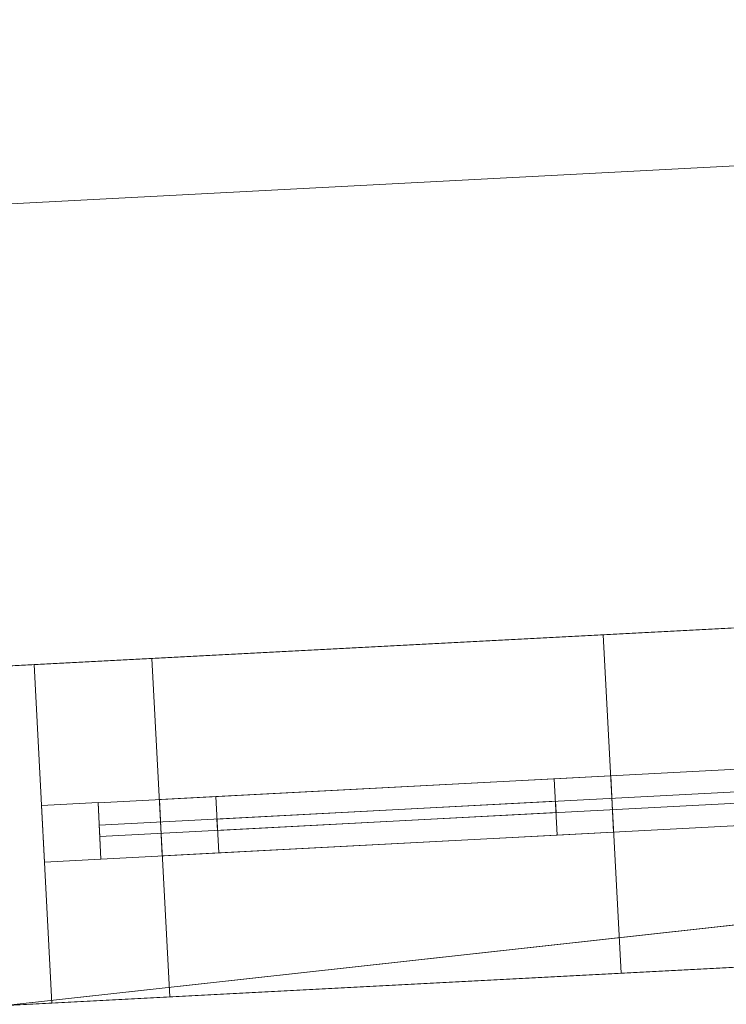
# Model space of a CAD drawing. Header units: millimetres. Extents: x -430348 to -225823, y -86243 to 5084.
# Tile 195 of 256: x -391743 to -391118, y -56508 to -55636. Entities that reach past the tile are written whole.
import ezdxf

# ---------------------------------------------------------------- set-up
doc = ezdxf.new("R2010")
doc.units = ezdxf.units.MM
for name, color, linetype, lineweight in [('A-GLAZ-CURT', 52, 'Continuous', 9), ('A-GLAZ-CWMG', 51, 'Continuous', 9), ('A-ROOF', 132, 'Continuous', 9), ('A-WALL', 113, 'Continuous', 9)]:
    doc.layers.add(name, color=color, linetype=linetype, lineweight=lineweight)

# ---------------------------------------------------------------- blocks, each defined once
blk = doc.blocks.new('System Panel - Glazed-566672-_3D_ Copy 1')
at = {"layer": 'A-GLAZ-CURT', "transparency": 33554471}
mesh = blk.add_polyface(dxfattribs=at)
corners = [(-370, 5), (-370, 5, 775), (370, 5, 775), (370, 5)]
mesh.append_faces([[corners[k] for k in face] for face in [(2, 3, 0, 1)]])
mesh = blk.add_polyface(dxfattribs=at)
corners = [(370, -5), (-370, -5), (-370, 5), (370, 5)]
mesh.append_faces([[corners[k] for k in face] for face in [(3, 0, 1, 2)]])
mesh = blk.add_polyface(dxfattribs=at)
corners = [(-370, -5, 775), (370, -5, 775), (370, 5, 775), (-370, 5, 775)]
mesh.append_faces([[corners[k] for k in face] for face in [(0, 1, 2, 3)]])
mesh = blk.add_polyface(dxfattribs=at)
corners = [(-370, -5), (-370, -5, 775), (-370, 5, 775), (-370, 5)]
mesh.append_faces([[corners[k] for k in face] for face in [(0, 1, 2, 3)]])
mesh = blk.add_polyface(dxfattribs=at)
corners = [(370, -5, 775), (370, -5), (370, 5), (370, 5, 775)]
mesh.append_faces([[corners[k] for k in face] for face in [(0, 1, 2, 3)]])
mesh = blk.add_polyface(dxfattribs=at)
corners = [(-370, -5), (370, -5), (370, -5, 775), (-370, -5, 775)]
mesh.append_faces([[corners[k] for k in face] for face in [(3, 0, 1, 2)]])
blk = doc.blocks.new('System Panel - Glazed-561739-_3D_ Copy 1')
at = {"layer": 'A-GLAZ-CURT', "transparency": 33554471}
mesh = blk.add_polyface(dxfattribs=at)
corners = [(-370, 5), (-370, 5, 275), (370, 5, 275), (370, 5)]
mesh.append_faces([[corners[k] for k in face] for face in [(1, 2, 3, 0)]])
mesh = blk.add_polyface(dxfattribs=at)
corners = [(370, -5), (-370, -5), (-370, 5), (370, 5)]
mesh.append_faces([[corners[k] for k in face] for face in [(0, 1, 2, 3)]])
mesh = blk.add_polyface(dxfattribs=at)
corners = [(-370, -5, 275), (370, -5, 275), (370, 5, 275), (-370, 5, 275)]
mesh.append_faces([[corners[k] for k in face] for face in [(0, 1, 2, 3)]])
mesh = blk.add_polyface(dxfattribs=at)
corners = [(-370, -5), (-370, -5, 275), (-370, 5, 275), (-370, 5)]
mesh.append_faces([[corners[k] for k in face] for face in [(0, 1, 2, 3)]])
mesh = blk.add_polyface(dxfattribs=at)
corners = [(370, -5, 275), (370, -5), (370, 5), (370, 5, 275)]
mesh.append_faces([[corners[k] for k in face] for face in [(0, 1, 2, 3)]])
mesh = blk.add_polyface(dxfattribs=at)
corners = [(-370, -5), (370, -5), (370, -5, 275), (-370, -5, 275)]
mesh.append_faces([[corners[k] for k in face] for face in [(2, 3, 0, 1)]])
blk = doc.blocks.new('System Panel - Glazed-566676-_3D_ Copy 1')
at = {"layer": 'A-GLAZ-CURT', "transparency": 33554471}
mesh = blk.add_polyface(dxfattribs=at)
corners = [(-150, 5), (-150, 5, 320), (150, 5, 320), (150, 5)]
mesh.append_faces([[corners[k] for k in face] for face in [(2, 3, 0, 1)]])
mesh = blk.add_polyface(dxfattribs=at)
corners = [(150, -5), (-150, -5), (-150, 5), (150, 5)]
mesh.append_faces([[corners[k] for k in face] for face in [(3, 0, 1, 2)]])
mesh = blk.add_polyface(dxfattribs=at)
corners = [(-150, -5, 320), (150, -5, 320), (150, 5, 320), (-150, 5, 320)]
mesh.append_faces([[corners[k] for k in face] for face in [(3, 0, 1, 2)]])
mesh = blk.add_polyface(dxfattribs=at)
corners = [(-150, -5), (-150, -5, 320), (-150, 5, 320), (-150, 5)]
mesh.append_faces([[corners[k] for k in face] for face in [(0, 1, 2, 3)]])
mesh = blk.add_polyface(dxfattribs=at)
corners = [(150, -5, 320), (150, -5), (150, 5), (150, 5, 320)]
mesh.append_faces([[corners[k] for k in face] for face in [(0, 1, 2, 3)]])
mesh = blk.add_polyface(dxfattribs=at)
corners = [(-150, -5), (150, -5), (150, -5, 320), (-150, -5, 320)]
mesh.append_faces([[corners[k] for k in face] for face in [(2, 3, 0, 1)]])
blk = doc.blocks.new('Rectangular Mullion - 50mm x 50mm-320855-_3D_ Copy 1')
at = {"layer": 'A-GLAZ-CWMG'}
mesh = blk.add_polyface(dxfattribs=at)
corners = [(0, 25), (-50, 25), (-50, -25), (0, -25)]
mesh.append_faces([[corners[k] for k in face] for face in [(2, 3, 0, 1)]])
mesh = blk.add_polyface(dxfattribs=at)
corners = [(0, 25, -740), (0, -25, -740), (-50, -25, -740), (-50, 25, -740)]
mesh.append_faces([[corners[k] for k in face] for face in [(0, 1, 2, 3)]])
mesh = blk.add_polyface(dxfattribs=at)
corners = [(-50, 25), (0, 25), (0, 25, -740), (-50, 25, -740)]
mesh.append_faces([[corners[k] for k in face] for face in [(0, 1, 2, 3)]])
mesh = blk.add_polyface(dxfattribs=at)
corners = [(-50, -25), (-50, 25), (-50, 25, -740), (-50, -25, -740)]
mesh.append_faces([[corners[k] for k in face] for face in [(0, 1, 2, 3)]])
mesh = blk.add_polyface(dxfattribs=at)
corners = [(0, 25), (0, -25), (0, -25, -740), (0, 25, -740)]
mesh.append_faces([[corners[k] for k in face] for face in [(0, 1, 2, 3)]])
mesh = blk.add_polyface(dxfattribs=at)
corners = [(0, -25), (-50, -25), (-50, -25, -740), (0, -25, -740)]
mesh.append_faces([[corners[k] for k in face] for face in [(0, 1, 2, 3)]])
blk = doc.blocks.new('Rectangular Mullion - 50mm x 50mm-372723-_3D_ Copy 1')
at = {"layer": 'A-GLAZ-CWMG'}
mesh = blk.add_polyface(dxfattribs=at)
corners = [(0, 25), (-50, 25), (-50, -25), (0, -25)]
mesh.append_faces([[corners[k] for k in face] for face in [(3, 0, 1, 2)]])
mesh = blk.add_polyface(dxfattribs=at)
corners = [(-50, 25), (0, 25), (0, 25, -850), (-50, 25, -850)]
mesh.append_faces([[corners[k] for k in face] for face in [(0, 1, 2, 3)]])
mesh = blk.add_polyface(dxfattribs=at)
corners = [(-50, -25), (-50, 25), (-50, 25, -850), (-50, -25, -850)]
mesh.append_faces([[corners[k] for k in face] for face in [(0, 1, 2, 3)]])
mesh = blk.add_polyface(dxfattribs=at)
corners = [(0, 25), (0, -25), (0, -25, -850), (0, 25, -850)]
mesh.append_faces([[corners[k] for k in face] for face in [(0, 1, 2, 3)]])
mesh = blk.add_polyface(dxfattribs=at)
corners = [(0, -25), (-50, -25), (-50, -25, -850), (0, -25, -850)]
mesh.append_faces([[corners[k] for k in face] for face in [(0, 1, 2, 3)]])
blk = doc.blocks.new('Rectangular Mullion - 50mm x 50mm-320854-_3D_ Copy 1')
at = {"layer": 'A-GLAZ-CWMG'}
mesh = blk.add_polyface(dxfattribs=at)
corners = [(0, 25), (-50, 25), (-50, -25), (0, -25)]
mesh.append_faces([[corners[k] for k in face] for face in [(2, 3, 0, 1)]])
mesh = blk.add_polyface(dxfattribs=at)
corners = [(0, 25, -740), (0, -25, -740), (-50, -25, -740), (-50, 25, -740)]
mesh.append_faces([[corners[k] for k in face] for face in [(0, 1, 2, 3)]])
mesh = blk.add_polyface(dxfattribs=at)
corners = [(-50, 25), (0, 25), (0, 25, -740), (-50, 25, -740)]
mesh.append_faces([[corners[k] for k in face] for face in [(0, 1, 2, 3)]])
mesh = blk.add_polyface(dxfattribs=at)
corners = [(-50, -25), (-50, 25), (-50, 25, -740), (-50, -25, -740)]
mesh.append_faces([[corners[k] for k in face] for face in [(0, 1, 2, 3)]])
mesh = blk.add_polyface(dxfattribs=at)
corners = [(0, 25), (0, -25), (0, -25, -740), (0, 25, -740)]
mesh.append_faces([[corners[k] for k in face] for face in [(0, 1, 2, 3)]])
mesh = blk.add_polyface(dxfattribs=at)
corners = [(0, -25), (-50, -25), (-50, -25, -740), (0, -25, -740)]
mesh.append_faces([[corners[k] for k in face] for face in [(0, 1, 2, 3)]])
blk = doc.blocks.new('Rectangular Mullion - 50mm x 50mm-320906-_3D_ Copy 1')
at = {"layer": 'A-GLAZ-CWMG'}
mesh = blk.add_polyface(dxfattribs=at)
corners = [(25, 25), (-25, 25), (-25, -25), (25, -25)]
mesh.append_faces([[corners[k] for k in face] for face in [(2, 3, 0, 1)]])
mesh = blk.add_polyface(dxfattribs=at)
corners = [(25, 25, -740), (25, -25, -740), (-25, -25, -740), (-25, 25, -740)]
mesh.append_faces([[corners[k] for k in face] for face in [(0, 1, 2, 3)]])
mesh = blk.add_polyface(dxfattribs=at)
corners = [(-25, 25), (25, 25), (25, 25, -740), (-25, 25, -740)]
mesh.append_faces([[corners[k] for k in face] for face in [(0, 1, 2, 3)]])
mesh = blk.add_polyface(dxfattribs=at)
corners = [(-25, -25), (-25, 25), (-25, 25, -740), (-25, -25, -740)]
mesh.append_faces([[corners[k] for k in face] for face in [(0, 1, 2, 3)]])
mesh = blk.add_polyface(dxfattribs=at)
corners = [(25, 25), (25, -25), (25, -25, -740), (25, 25, -740)]
mesh.append_faces([[corners[k] for k in face] for face in [(0, 1, 2, 3)]])
mesh = blk.add_polyface(dxfattribs=at)
corners = [(25, -25), (-25, -25), (-25, -25, -740), (25, -25, -740)]
mesh.append_faces([[corners[k] for k in face] for face in [(0, 1, 2, 3)]])
blk = doc.blocks.new('Rectangular Mullion - 50mm x 50mm-263559-_3D_ Copy 1')
at = {"layer": 'A-GLAZ-CWMG'}
mesh = blk.add_polyface(dxfattribs=at)
corners = [(0, 25, -350), (0, -25, -350), (-50, -25, -350), (-50, 25, -350)]
mesh.append_faces([[corners[k] for k in face] for face in [(0, 1, 2, 3)]])
mesh = blk.add_polyface(dxfattribs=at)
corners = [(-50, 25), (0, 25), (0, 25, -350), (-50, 25, -350)]
mesh.append_faces([[corners[k] for k in face] for face in [(3, 0, 1, 2)]])
mesh = blk.add_polyface(dxfattribs=at)
corners = [(-50, -25), (-50, 25), (-50, 25, -350), (-50, -25, -350)]
mesh.append_faces([[corners[k] for k in face] for face in [(3, 0, 1, 2)]])
mesh = blk.add_polyface(dxfattribs=at)
corners = [(0, 25), (0, -25), (0, -25, -350), (0, 25, -350)]
mesh.append_faces([[corners[k] for k in face] for face in [(3, 0, 1, 2)]])
mesh = blk.add_polyface(dxfattribs=at)
corners = [(0, -25), (-50, -25), (-50, -25, -350), (0, -25, -350)]
mesh.append_faces([[corners[k] for k in face] for face in [(3, 0, 1, 2)]])
blk = doc.blocks.new('Rectangular Mullion - 50mm x 50mm-371164-_3D_ Copy 1')
at = {"layer": 'A-GLAZ-CWMG'}
mesh = blk.add_polyface(dxfattribs=at)
corners = [(0, 25), (-50, 25), (-50, -25), (0, -25)]
mesh.append_faces([[corners[k] for k in face] for face in [(3, 0, 1, 2)]])
mesh = blk.add_polyface(dxfattribs=at)
corners = [(0, 25, -420), (0, -25, -420), (-50, -25, -420), (-50, 25, -420)]
mesh.append_faces([[corners[k] for k in face] for face in [(3, 0, 1, 2)]])
mesh = blk.add_polyface(dxfattribs=at)
corners = [(-50, 25), (0, 25), (0, 25, -420), (-50, 25, -420)]
mesh.append_faces([[corners[k] for k in face] for face in [(0, 1, 2, 3)]])
mesh = blk.add_polyface(dxfattribs=at)
corners = [(-50, -25), (-50, 25), (-50, 25, -420), (-50, -25, -420)]
mesh.append_faces([[corners[k] for k in face] for face in [(0, 1, 2, 3)]])
mesh = blk.add_polyface(dxfattribs=at)
corners = [(0, 25), (0, -25), (0, -25, -420), (0, 25, -420)]
mesh.append_faces([[corners[k] for k in face] for face in [(0, 1, 2, 3)]])
mesh = blk.add_polyface(dxfattribs=at)
corners = [(0, -25), (-50, -25), (-50, -25, -420), (0, -25, -420)]
mesh.append_faces([[corners[k] for k in face] for face in [(0, 1, 2, 3)]])
blk = doc.blocks.new('Rectangular Mullion - 50mm x 50mm-372553-_3D_ Copy 1')
at = {"layer": 'A-GLAZ-CWMG'}
mesh = blk.add_polyface(dxfattribs=at)
corners = [(0, 25), (-50, 25), (-50, -25), (0, -25)]
mesh.append_faces([[corners[k] for k in face] for face in [(3, 0, 1, 2)]])
mesh = blk.add_polyface(dxfattribs=at)
corners = [(0, 25, -300), (0, -25, -300), (-50, -25, -300), (-50, 25, -300)]
mesh.append_faces([[corners[k] for k in face] for face in [(3, 0, 1, 2)]])
mesh = blk.add_polyface(dxfattribs=at)
corners = [(-50, 25), (0, 25), (0, 25, -300), (-50, 25, -300)]
mesh.append_faces([[corners[k] for k in face] for face in [(0, 1, 2, 3)]])
mesh = blk.add_polyface(dxfattribs=at)
corners = [(-50, -25), (-50, 25), (-50, 25, -300), (-50, -25, -300)]
mesh.append_faces([[corners[k] for k in face] for face in [(0, 1, 2, 3)]])
mesh = blk.add_polyface(dxfattribs=at)
corners = [(0, 25), (0, -25), (0, -25, -300), (0, 25, -300)]
mesh.append_faces([[corners[k] for k in face] for face in [(0, 1, 2, 3)]])
mesh = blk.add_polyface(dxfattribs=at)
corners = [(0, -25), (-50, -25), (-50, -25, -300), (0, -25, -300)]
mesh.append_faces([[corners[k] for k in face] for face in [(0, 1, 2, 3)]])
blk = doc.blocks.new('Rectangular Mullion - 50mm x 50mm-371163-_3D_ Copy 1')
at = {"layer": 'A-GLAZ-CWMG'}
mesh = blk.add_polyface(dxfattribs=at)
corners = [(0, 25), (-50, 25), (-50, -25), (0, -25)]
mesh.append_faces([[corners[k] for k in face] for face in [(3, 0, 1, 2)]])
mesh = blk.add_polyface(dxfattribs=at)
corners = [(0, 25, -420), (0, -25, -420), (-50, -25, -420), (-50, 25, -420)]
mesh.append_faces([[corners[k] for k in face] for face in [(3, 0, 1, 2)]])
mesh = blk.add_polyface(dxfattribs=at)
corners = [(-50, 25), (0, 25), (0, 25, -420), (-50, 25, -420)]
mesh.append_faces([[corners[k] for k in face] for face in [(0, 1, 2, 3)]])
mesh = blk.add_polyface(dxfattribs=at)
corners = [(-50, -25), (-50, 25), (-50, 25, -420), (-50, -25, -420)]
mesh.append_faces([[corners[k] for k in face] for face in [(0, 1, 2, 3)]])
mesh = blk.add_polyface(dxfattribs=at)
corners = [(0, 25), (0, -25), (0, -25, -420), (0, 25, -420)]
mesh.append_faces([[corners[k] for k in face] for face in [(0, 1, 2, 3)]])
mesh = blk.add_polyface(dxfattribs=at)
corners = [(0, -25), (-50, -25), (-50, -25, -420), (0, -25, -420)]
mesh.append_faces([[corners[k] for k in face] for face in [(0, 1, 2, 3)]])
blk = doc.blocks.new('Rectangular Mullion - 50mm x 50mm-372554-_3D_ Copy 1')
at = {"layer": 'A-GLAZ-CWMG'}
mesh = blk.add_polyface(dxfattribs=at)
corners = [(0, 25), (-50, 25), (-50, -25), (0, -25)]
mesh.append_faces([[corners[k] for k in face] for face in [(3, 0, 1, 2)]])
mesh = blk.add_polyface(dxfattribs=at)
corners = [(0, 25, -300), (0, -25, -300), (-50, -25, -300), (-50, 25, -300)]
mesh.append_faces([[corners[k] for k in face] for face in [(3, 0, 1, 2)]])
mesh = blk.add_polyface(dxfattribs=at)
corners = [(-50, 25), (0, 25), (0, 25, -300), (-50, 25, -300)]
mesh.append_faces([[corners[k] for k in face] for face in [(0, 1, 2, 3)]])
mesh = blk.add_polyface(dxfattribs=at)
corners = [(-50, -25), (-50, 25), (-50, 25, -300), (-50, -25, -300)]
mesh.append_faces([[corners[k] for k in face] for face in [(0, 1, 2, 3)]])
mesh = blk.add_polyface(dxfattribs=at)
corners = [(0, 25), (0, -25), (0, -25, -300), (0, 25, -300)]
mesh.append_faces([[corners[k] for k in face] for face in [(0, 1, 2, 3)]])
mesh = blk.add_polyface(dxfattribs=at)
corners = [(0, -25), (-50, -25), (-50, -25, -300), (0, -25, -300)]
mesh.append_faces([[corners[k] for k in face] for face in [(0, 1, 2, 3)]])

msp = doc.modelspace()

# ---------------------------------------------------------------- block references
at = {"layer": 'A-GLAZ-CURT', "transparency": 33554471}
for name, p, rotation in [('System Panel - Glazed-566672-_3D_ Copy 1', (-391303.04, -56334.73, 63000.89), 182.9999999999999), ('System Panel - Glazed-561739-_3D_ Copy 1', (-391303.04, -56334.73, 63825.89), 182.9999999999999), ('System Panel - Glazed-566676-_3D_ Copy 1', (-391418.54, -56340.78, 61101.11), 182.9999999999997)]:
    msp.add_blockref(name, p, dxfattribs=dict(at, rotation=rotation))
at = {"layer": 'A-GLAZ-CWMG', "extrusion": (-0.99863, -0.052336, 0), "rotation": 90}
for name, p in [('Rectangular Mullion - 50mm x 50mm-320855-_3D_ Copy 1', (35778.31, 64150.89, 394085.1)), ('Rectangular Mullion - 50mm x 50mm-320906-_3D_ Copy 1', (35778.31, 63800.89, 394085.1)), ('Rectangular Mullion - 50mm x 50mm-372553-_3D_ Copy 1', (35778.31, 61471.11, 393980.76))]:
    msp.add_blockref(name, p, dxfattribs=at)
at = {"layer": 'A-GLAZ-CWMG', "extrusion": (0.99863, 0.052336, 0), "rotation": 270}
for name, p in [('Rectangular Mullion - 50mm x 50mm-320854-_3D_ Copy 1', (-35778.31, 62950.89, -393345.1)), ('Rectangular Mullion - 50mm x 50mm-372554-_3D_ Copy 1', (-35778.31, 61051.11, -393680.76))]:
    msp.add_blockref(name, p, dxfattribs=at)
at = {"layer": 'A-GLAZ-CWMG', "rotation": 2.999999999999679}
msp.add_blockref('Rectangular Mullion - 50mm x 50mm-371164-_3D_ Copy 1', (-391218.81, -56330.32, 61471.11), dxfattribs=at)
at = {"layer": 'A-GLAZ-CWMG', "extrusion": (0, 0, -1)}
for name, p, rotation in [('Rectangular Mullion - 50mm x 50mm-371163-_3D_ Copy 1', (391618.26, -56351.25, -61051.11), 357.0000000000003), ('Rectangular Mullion - 50mm x 50mm-372723-_3D_ Copy 1', (391722.46, -56356.71, -62950.89), 357.0000000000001), ('Rectangular Mullion - 50mm x 50mm-263559-_3D_ Copy 1', (391722.46, -56356.71, -63800.89), 357.0000000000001)]:
    msp.add_blockref(name, p, dxfattribs=dict(at, rotation=rotation))

# ---------------------------------------------------------------- meshes
at = {"layer": 'A-ROOF'}
mesh = msp.add_polyface(dxfattribs=at)
corners = [(-401332.42, -59842.35, 66626.96), (-405048.84, -56496.07, 64150.89), (-380392.67, -55203.9, 64150.89), (-383738.95, -58920.32, 66626.96), (-385912.41, -59034.22, 66626.96), (-385947.84, -58358.15, 66152.92), (-386845.38, -58405.18, 66152.92), (-386809.94, -59081.26, 66626.96), (-398308.49, -59683.88, 66626.96), (-398341.55, -59053.15, 66184.72), (-399220.31, -59099.2, 66184.72), (-399187.26, -59729.93, 66626.96)]
mesh.append_faces([[corners[k] for k in face] for face in [(5, 2, 3, 4)]], dxfattribs={"vtx0": -1})
mesh.append_faces([[corners[k] for k in face] for face in [(10, 1, 9)]], dxfattribs={"vtx0": -1, "vtx1": -1})
mesh.append_faces([[corners[k] for k in face] for face in [(2, 5, 6, 1)]], dxfattribs={"vtx0": -1, "vtx2": -1})
mesh.append_faces([[corners[k] for k in face] for face in [(0, 1, 10, 11)]], dxfattribs={"vtx1": -1})
mesh.append_faces([[corners[k] for k in face] for face in [(6, 7, 9, 1)]], dxfattribs={"vtx1": -1, "vtx2": -1, "vtx3": -1})
mesh.append_faces([[corners[k] for k in face] for face in [(7, 8, 9)]], dxfattribs={"vtx2": -1})
mesh = msp.add_polyface(dxfattribs=at)
corners = [(-405048.84, -56496.07, 64272.97), (-401332.42, -59842.35, 66749.04), (-399187.26, -59729.93, 66749.04), (-399220.31, -59099.2, 66306.79), (-398341.55, -59053.15, 66306.79), (-398308.49, -59683.88, 66749.04), (-386809.94, -59081.26, 66749.04), (-386845.38, -58405.18, 66275), (-385947.84, -58358.15, 66275), (-385912.41, -59034.22, 66749.04), (-383738.95, -58920.32, 66749.04), (-380392.67, -55203.9, 64272.97)]
mesh.append_faces([[corners[k] for k in face] for face in [(3, 0, 1, 2)]], dxfattribs={"vtx0": -1})
mesh.append_faces([[corners[k] for k in face] for face in [(0, 3, 4, 7)]], dxfattribs={"vtx0": -1, "vtx2": -1, "vtx3": -1})
mesh.append_faces([[corners[k] for k in face] for face in [(10, 11, 8, 9), (6, 7, 4, 5)]], dxfattribs={"vtx1": -1})
mesh.append_faces([[corners[k] for k in face] for face in [(7, 8, 11, 0)]], dxfattribs={"vtx1": -1, "vtx3": -1})
mesh = msp.add_polyface(dxfattribs=at)
corners = [(-405048.84, -56496.07, 64272.97), (-380392.67, -55203.9, 64272.97), (-380392.67, -55203.9, 64150.89), (-405048.84, -56496.07, 64150.89)]
mesh.append_faces([[corners[k] for k in face] for face in [(1, 2, 3, 0)]])
at = {"layer": 'A-WALL'}
mesh = msp.add_polyface(dxfattribs=at)
corners = [(-381121.24, -55650.92, 57947.5), (-381990.04, -55696.45, 57947.5), (-382289.63, -55712.15, 57947.5), (-386284.1, -55921.49, 57947.5), (-386583.68, -55937.19, 57947.5), (-393360.41, -56292.35, 57947.5), (-393560.14, -56302.81, 57947.5), (-400651.51, -56674.46, 57947.5), (-400951.1, -56690.16, 57947.5), (-404236.59, -56862.34, 57947.5), (-404236.59, -56862.34, 64436.77), (-381121.24, -55650.92, 64436.77), (-387043.05, -55961.27, 60670.89), (-387043.05, -55961.27, 61644.34), (-387841.96, -56003.14, 61644.34), (-387841.96, -56003.14, 60670.89), (-383721.3, -55787.18, 62950.89), (-383721.3, -55787.18, 64150.89), (-385119.38, -55860.45, 64150.89), (-385119.38, -55860.45, 62950.89), (-381224.73, -55656.34, 62950.89), (-381224.73, -55656.34, 64150.89), (-382123.5, -55703.44, 64150.89), (-382123.5, -55703.44, 62950.89), (-388015.41, -56012.23, 62950.89), (-388015.41, -56012.23, 64150.89), (-389213.77, -56075.03, 64150.89), (-389213.77, -56075.03, 62950.89), (-392411.72, -56242.63, 62950.89), (-392411.72, -56242.63, 64150.89), (-392970.95, -56271.94, 64150.89), (-392970.95, -56271.94, 62950.89), (-396114.3, -56436.67, 62950.89), (-396114.3, -56436.67, 64150.89), (-397502.39, -56509.42, 64150.89), (-397502.39, -56509.42, 62950.89), (-400298.55, -56655.96, 62950.89), (-400298.55, -56655.96, 64150.89), (-401596.77, -56724, 64150.89), (-401596.77, -56724, 62950.89), (-403294.44, -56812.97, 62950.89), (-403294.44, -56812.97, 64150.89), (-404093.35, -56854.84, 64150.89), (-404093.35, -56854.84, 62950.89), (-393667.65, -56308.45, 62950.89), (-393667.65, -56308.45, 64150.89), (-394506.5, -56352.41, 64150.89), (-394506.5, -56352.41, 62950.89), (-390891.46, -56162.95, 62950.89), (-390891.46, -56162.95, 64150.89), (-391730.31, -56206.92, 64150.89), (-391730.31, -56206.92, 62950.89), (-392491.61, -56246.81, 61343.55), (-392491.61, -56246.81, 61763.55), (-392891.06, -56267.75, 61763.55), (-392891.06, -56267.75, 61343.55), (-395305.41, -56394.28, 60390.89), (-395305.41, -56394.28, 61690.89), (-396104.31, -56436.15, 61690.89), (-396104.31, -56436.15, 60390.89), (-397582.28, -56513.6, 60684.34), (-397582.28, -56513.6, 61684.34), (-398341.24, -56553.38, 61684.34), (-398341.24, -56553.38, 60684.34), (-399439.73, -56610.95, 60684.34), (-399439.73, -56610.95, 61684.34), (-400198.69, -56650.73, 61684.34), (-400198.69, -56650.73, 60684.34), (-391226.66, -56180.52, 61051.11), (-391226.66, -56180.52, 61471.11), (-391626.11, -56201.46, 61471.11), (-391626.11, -56201.46, 61051.11), (-393117.32, -56279.61, 61210.89), (-393117.32, -56279.61, 59270.89), (-392278.47, -56235.64, 59270.89), (-392278.47, -56235.64, 61210.89), (-393667.65, -56308.45, 59491.33), (-393667.65, -56308.45, 61511.33), (-394466.56, -56350.32, 61511.33), (-394466.56, -56350.32, 59491.33), (-381224.73, -55656.34, 60751.33), (-381224.73, -55656.34, 61511.33), (-381823.91, -55687.74, 61511.33), (-381823.91, -55687.74, 60751.33)]
mesh.append_faces([[corners[k] for k in face] for face in [(27, 69, 48), (50, 29, 11, 49), (24, 19, 13), (70, 53, 51)]], dxfattribs={"vtx0": -1, "vtx1": -1, "vtx2": -1})
mesh.append_faces([[corners[k] for k in face] for face in [(67, 9, 40, 39)]], dxfattribs={"vtx0": -1, "vtx1": -1, "vtx2": -1, "vtx3": -1})
mesh.append_faces([[corners[k] for k in face] for face in [(19, 83, 12, 13), (27, 14, 68, 69), (79, 6, 59, 56), (44, 54, 77, 78), (32, 47, 57, 58), (10, 30, 45, 46), (10, 46, 33, 34)]], dxfattribs={"vtx0": -1, "vtx1": -1, "vtx3": -1})
mesh.append_faces([[corners[k] for k in face] for face in [(83, 2, 3), (0, 80, 81, 11), (20, 81, 82, 23), (71, 74, 75, 70), (74, 71, 68), (24, 13, 14, 27), (19, 24, 25, 18), (23, 16, 17, 22), (51, 28, 29, 50), (49, 26, 27, 48), (63, 64, 65, 62), (10, 42, 43, 9), (9, 43, 40)]], dxfattribs={"vtx0": -1, "vtx2": -1})
mesh.append_faces([[corners[k] for k in face] for face in [(68, 14, 15, 74), (75, 52, 53, 70), (11, 21, 22, 17), (11, 17, 18, 25), (11, 25, 26, 49), (6, 79, 76, 73), (7, 67, 64, 63), (35, 61, 62, 65), (7, 63, 60, 59), (36, 34, 35, 65)]], dxfattribs={"vtx0": -1, "vtx2": -1, "vtx3": -1})
mesh.append_faces([[corners[k] for k in face] for face in [(83, 0, 1, 2)]], dxfattribs={"vtx0": -1, "vtx3": -1})
mesh.append_faces([[corners[k] for k in face] for face in [(83, 80, 0), (4, 5, 74), (19, 16, 83), (6, 7, 59), (8, 9, 67, 7), (65, 66, 36), (36, 37, 34)]], dxfattribs={"vtx1": -1, "vtx2": -1})
mesh.append_faces([[corners[k] for k in face] for face in [(3, 4, 12, 83), (82, 83, 16, 23), (15, 12, 4, 74), (20, 21, 11, 81), (53, 54, 28, 51), (31, 28, 54, 44), (54, 55, 72, 77), (47, 44, 78, 57), (35, 32, 58, 61), (37, 38, 10, 34), (41, 42, 10, 38)]], dxfattribs={"vtx1": -1, "vtx2": -1, "vtx3": -1})
mesh.append_faces([[corners[k] for k in face] for face in [(75, 72, 55, 52), (69, 70, 51, 48), (10, 11, 29, 30), (5, 6, 73, 74), (72, 73, 76, 77), (56, 57, 78, 79), (66, 67, 39, 36), (58, 59, 60, 61), (30, 31, 44, 45), (32, 33, 46, 47), (38, 39, 40, 41)]], dxfattribs={"vtx1": -1, "vtx3": -1})
mesh = msp.add_polyface(dxfattribs=at)
corners = [(-404236.59, -56862.34, 57947.5), (-400951.1, -56690.16, 57947.5), (-400651.51, -56674.46, 57947.5), (-393560.14, -56302.81, 57947.5), (-393360.41, -56292.35, 57947.5), (-386583.68, -55937.19, 57947.5), (-386284.1, -55921.49, 57947.5), (-382289.63, -55712.15, 57947.5), (-381990.04, -55696.45, 57947.5), (-381121.24, -55650.92, 57947.5), (-381105.53, -55950.51, 57947.5), (-391756.04, -56508.68, 57947.5), (-392055.63, -56524.38, 57947.5), (-393243.39, -56586.63, 57947.5), (-393542.98, -56602.33, 57947.5), (-404220.89, -57161.93, 57947.5)]
mesh.append_faces([[corners[k] for k in face] for face in [(10, 7, 8, 9)]], dxfattribs={"vtx0": -1})
mesh.append_faces([[corners[k] for k in face] for face in [(11, 5, 10)]], dxfattribs={"vtx0": -1, "vtx1": -1})
mesh.append_faces([[corners[k] for k in face] for face in [(4, 12, 13, 14)]], dxfattribs={"vtx0": -1, "vtx3": -1})
mesh.append_faces([[corners[k] for k in face] for face in [(6, 7, 10, 5), (3, 4, 14)]], dxfattribs={"vtx1": -1, "vtx2": -1})
mesh.append_faces([[corners[k] for k in face] for face in [(4, 5, 11, 12), (14, 15, 2, 3)]], dxfattribs={"vtx1": -1, "vtx3": -1})
mesh.append_faces([[corners[k] for k in face] for face in [(15, 0, 1, 2)]], dxfattribs={"vtx3": -1})
mesh = msp.add_polyface(dxfattribs=at)
corners = [(-381121.24, -55650.92, 64436.77), (-404236.59, -56862.34, 64436.77), (-404220.89, -57161.93, 64646.83), (-381105.53, -55950.51, 64646.83)]
mesh.append_faces([[corners[k] for k in face] for face in [(3, 0, 1, 2)]])
mesh = msp.add_polyface(dxfattribs=at)
corners = [(-404220.89, -57161.93, 57947.5), (-393542.98, -56602.33, 57947.5), (-393243.39, -56586.63, 57947.5), (-392055.63, -56524.38, 57947.5), (-391756.04, -56508.68, 57947.5), (-381105.53, -55950.51, 57947.5), (-381105.53, -55950.51, 64646.83), (-404220.89, -57161.93, 64646.83), (-387027.35, -56260.86, 61644.34), (-387027.35, -56260.86, 60670.89), (-387826.26, -56302.72, 60670.89), (-387826.26, -56302.72, 61644.34), (-383705.6, -56086.77, 64150.89), (-383705.6, -56086.77, 62950.89), (-385103.68, -56160.04, 62950.89), (-385103.68, -56160.04, 64150.89), (-381209.03, -55955.93, 64150.89), (-381209.03, -55955.93, 62950.89), (-382107.8, -56003.03, 62950.89), (-382107.8, -56003.03, 64150.89), (-387999.71, -56311.82, 64150.89), (-387999.71, -56311.82, 62950.89), (-389198.06, -56374.62, 62950.89), (-389198.06, -56374.62, 64150.89), (-392396.01, -56542.22, 64150.89), (-392396.01, -56542.22, 62950.89), (-392955.25, -56571.52, 62950.89), (-392955.25, -56571.52, 64150.89), (-396098.59, -56736.26, 64150.89), (-396098.59, -56736.26, 62950.89), (-397486.69, -56809.01, 62950.89), (-397486.69, -56809.01, 64150.89), (-400282.85, -56955.55, 64150.89), (-400282.85, -56955.55, 62950.89), (-401581.07, -57023.58, 62950.89), (-401581.07, -57023.58, 64150.89), (-403278.74, -57112.56, 64150.89), (-403278.74, -57112.56, 62950.89), (-404077.64, -57154.42, 62950.89), (-404077.64, -57154.42, 64150.89), (-393651.95, -56608.04, 64150.89), (-393651.95, -56608.04, 62950.89), (-394490.8, -56652, 62950.89), (-394490.8, -56652, 64150.89), (-390875.76, -56462.54, 64150.89), (-390875.76, -56462.54, 62950.89), (-391714.61, -56506.51, 62950.89), (-391714.61, -56506.51, 64150.89), (-392475.91, -56546.4, 61763.55), (-392475.91, -56546.4, 61343.55), (-392875.36, -56567.34, 61343.55), (-392875.36, -56567.34, 61763.55), (-395289.71, -56693.87, 61690.89), (-395289.71, -56693.87, 60390.89), (-396088.61, -56735.74, 60390.89), (-396088.61, -56735.74, 61690.89), (-397566.58, -56813.19, 61684.34), (-397566.58, -56813.19, 60684.34), (-398325.54, -56852.97, 60684.34), (-398325.54, -56852.97, 61684.34), (-399424.03, -56910.54, 61684.34), (-399424.03, -56910.54, 60684.34), (-400182.99, -56950.31, 60684.34), (-400182.99, -56950.31, 61684.34), (-391210.96, -56480.11, 61471.11), (-391210.96, -56480.11, 61051.11), (-391610.41, -56501.04, 61051.11), (-391610.41, -56501.04, 61471.11), (-393101.62, -56579.2, 59270.89), (-393101.62, -56579.2, 61210.89), (-392262.77, -56535.23, 61210.89), (-392262.77, -56535.23, 59270.89), (-393651.95, -56608.04, 61511.33), (-393651.95, -56608.04, 59491.33), (-394450.86, -56649.91, 59491.33), (-394450.86, -56649.91, 61511.33), (-381209.03, -55955.93, 61511.33), (-381209.03, -55955.93, 60751.33), (-381808.21, -55987.33, 60751.33), (-381808.21, -55987.33, 61511.33)]
mesh.append_faces([[corners[k] for k in face] for face in [(42, 75, 41)]], dxfattribs={"vtx0": -1, "vtx1": -1})
mesh.append_faces([[corners[k] for k in face] for face in [(58, 61, 1, 57), (57, 1, 54), (72, 51, 41, 75), (51, 72, 69, 50), (26, 41, 51, 25), (40, 27, 7, 43), (30, 33, 60), (56, 55, 30), (9, 78, 14, 8), (14, 21, 8)]], dxfattribs={"vtx0": -1, "vtx1": -1, "vtx2": -1})
mesh.append_faces([[corners[k] for k in face] for face in [(52, 75, 42, 29)]], dxfattribs={"vtx0": -1, "vtx1": -1, "vtx2": -1, "vtx3": -1})
mesh.append_faces([[corners[k] for k in face] for face in [(0, 62, 37, 38), (46, 48, 67, 64), (65, 4, 10, 11), (6, 24, 47, 44), (6, 44, 23, 20)]], dxfattribs={"vtx0": -1, "vtx1": -1, "vtx3": -1})
mesh.append_faces([[corners[k] for k in face] for face in [(55, 56, 57, 54), (68, 1, 2, 71), (73, 68, 69, 72), (75, 52, 53, 74), (33, 30, 31, 32), (37, 34, 35, 36), (41, 26, 27, 40), (29, 42, 43, 28), (7, 27, 24, 6), (50, 69, 70, 49), (12, 18, 19)]], dxfattribs={"vtx0": -1, "vtx2": -1})
mesh.append_faces([[corners[k] for k in face] for face in [(74, 53, 54, 1), (7, 39, 36, 35), (7, 35, 32, 31), (7, 31, 28, 43), (5, 77, 78, 9), (22, 64, 65, 11), (25, 51, 48, 46), (18, 12, 13, 79), (6, 16, 17, 76)]], dxfattribs={"vtx0": -1, "vtx2": -1, "vtx3": -1})
mesh.append_faces([[corners[k] for k in face] for face in [(3, 4, 71, 2)]], dxfattribs={"vtx1": -1, "vtx2": -1})
mesh.append_faces([[corners[k] for k in face] for face in [(59, 56, 30, 60), (62, 63, 34, 37), (73, 74, 1, 68), (65, 66, 71, 4), (48, 49, 70, 67), (45, 46, 64, 22), (15, 12, 6, 20), (19, 16, 6, 12)]], dxfattribs={"vtx1": -1, "vtx2": -1, "vtx3": -1})
mesh.append_faces([[corners[k] for k in face] for face in [(61, 62, 0, 1), (60, 61, 58, 59), (63, 60, 33, 34), (38, 39, 7, 0), (55, 52, 29, 30), (70, 71, 66, 67), (9, 10, 4, 5), (76, 77, 5, 6), (78, 79, 13, 14), (79, 76, 17, 18), (11, 8, 21, 22), (44, 45, 22, 23), (24, 25, 46, 47), (14, 15, 20, 21)]], dxfattribs={"vtx1": -1, "vtx3": -1})
mesh = msp.add_polyface(dxfattribs=at)
corners = [(-390891.46, -56162.95, 64150.89), (-390875.76, -56462.54, 64150.89), (-391714.61, -56506.51, 64150.89), (-391730.31, -56206.92, 64150.89)]
mesh.append_faces([[corners[k] for k in face] for face in [(1, 2, 3, 0)]])
mesh = msp.add_polyface(dxfattribs=at)
corners = [(-390875.76, -56462.54, 62950.89), (-390891.46, -56162.95, 62950.89), (-391730.31, -56206.92, 62950.89), (-391714.61, -56506.51, 62950.89)]
mesh.append_faces([[corners[k] for k in face] for face in [(2, 3, 0, 1)]])
mesh = msp.add_polyface(dxfattribs=at)
corners = [(-391226.66, -56180.52, 61471.11), (-391210.96, -56480.11, 61471.11), (-391610.41, -56501.04, 61471.11), (-391626.11, -56201.46, 61471.11)]
mesh.append_faces([[corners[k] for k in face] for face in [(0, 1, 2, 3)]])
mesh = msp.add_polyface(dxfattribs=at)
corners = [(-391210.96, -56480.11, 61051.11), (-391226.66, -56180.52, 61051.11), (-391626.11, -56201.46, 61051.11), (-391610.41, -56501.04, 61051.11)]
mesh.append_faces([[corners[k] for k in face] for face in [(2, 3, 0, 1)]])
mesh = msp.add_polyface(dxfattribs=at)
corners = [(-391226.66, -56180.52, 61051.11), (-391210.96, -56480.11, 61051.11), (-391210.96, -56480.11, 61471.11), (-391226.66, -56180.52, 61471.11)]
mesh.append_faces([[corners[k] for k in face] for face in [(1, 2, 3, 0)]])
mesh = msp.add_polyface(dxfattribs=at)
corners = [(-391626.11, -56201.46, 61471.11), (-391610.41, -56501.04, 61471.11), (-391610.41, -56501.04, 61051.11), (-391626.11, -56201.46, 61051.11)]
mesh.append_faces([[corners[k] for k in face] for face in [(0, 1, 2, 3)]])
mesh = msp.add_polyface(dxfattribs=at)
corners = [(-391730.31, -56206.92, 64150.89), (-391714.61, -56506.51, 64150.89), (-391714.61, -56506.51, 62950.89), (-391730.31, -56206.92, 62950.89)]
mesh.append_faces([[corners[k] for k in face] for face in [(0, 1, 2, 3)]])

doc.saveas('drawing.dxf')
